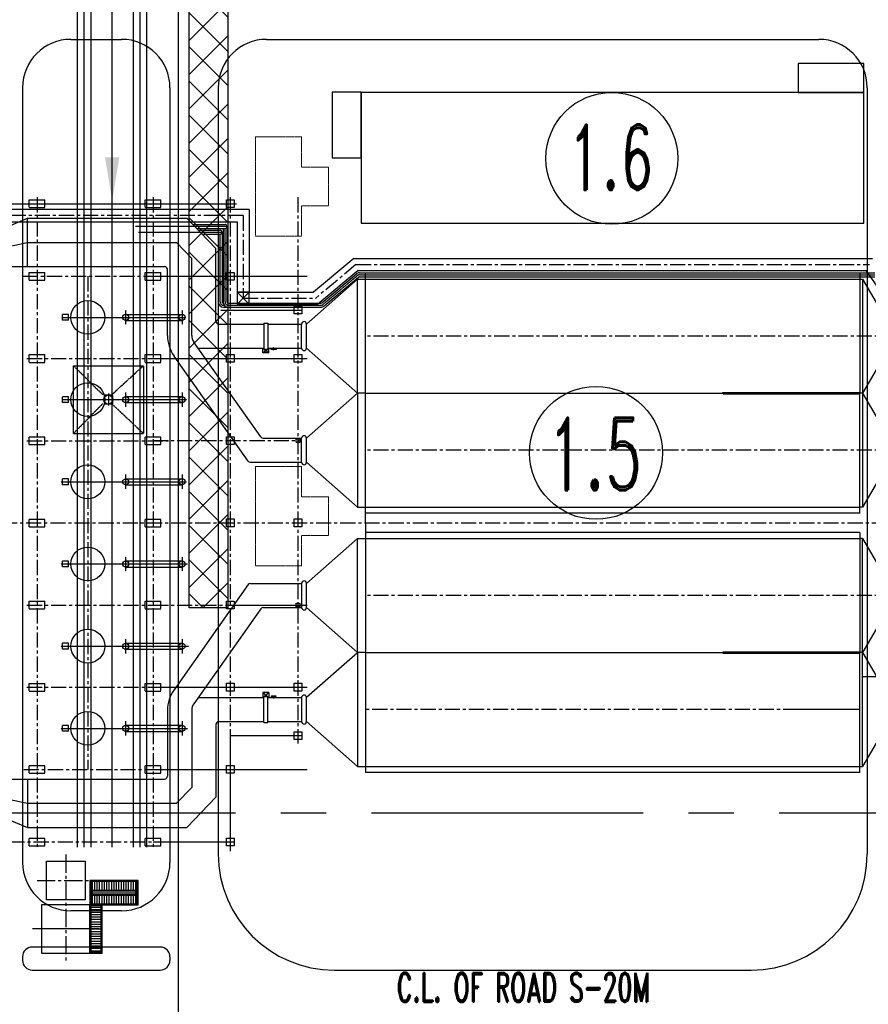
# Model space of a CAD drawing. Header units: inches. Extents: x -8998005 to 170525121, y -30058259 to 1575573.
# Tile 72 of 107: x 83554 to 171366, y -19795 to 82033. Entities that reach past the tile are written whole.
import ezdxf
from ezdxf.enums import TextEntityAlignment as Align
from ezdxf.lldxf.tags import DXFTag

# ---------------------------------------------------------------- set-up
doc = ezdxf.new("R2010")
doc.units = ezdxf.units.IN
doc.header["$LTSCALE"] = 5
doc.header["$MEASUREMENT"] = 0
doc.header["$PDMODE"] = 2
doc.header["$PDSIZE"] = 1
for name, pattern in [('CENTER', [2, 1.25, -0.25, 0.25, -0.25]), ('CENTER2', [1.125, 0.75, -0.125, 0.125, -0.125]), ('HIDDEN', [0.375, 0.25, -0.125]), ('PHANTOM2', [1.25, 0.625, -0.125, 0.125, -0.125, 0.125, -0.125])]:
    doc.linetypes.add(name, pattern=pattern)
for name, color, linetype in [('1_MANUGURU_GR_DUCT_TRIAL_1_5M', 7, 'Continuous'), ('CANAL', 4, 'Continuous'), ('CEN', 9, 'CENTER'), ('CENTER', 8, 'Continuous'), ('DCEN', 237, 'CENTER'), ('DDMM', 4, 'Continuous'), ('DIM', 7, 'Continuous'), ('DMM', 200, 'Continuous'), ('mh', 7, 'Continuous'), ('OBH', 6, 'HIDDEN'), ('obk', 1, 'Continuous'), ('OBN', 1, 'Continuous'), ('ROAD-ISG', 7, 'Continuous'), ('STAIR', 1, 'Continuous'), ('TCE-ME-ROAD', 244, 'Continuous'), ('Text', 6, 'Continuous'), ('TXT', 7, 'Continuous')]:
    doc.layers.add(name, color=color, linetype=linetype)
doc.layers.add('platform', color=2, linetype='PHANTOM2', lineweight=15)
doc.styles.add('M1', font='ROMAND.shx', dxfattribs={"height": 6250})
doc.styles.add('S1', font='SIMPLEX.SHX', dxfattribs={"height": 200})
tags = doc.linetypes.add('CENTRE', pattern=[1.5, 0.75, -0.25, 0.25, -0.25]).pattern_tags.tags
tags[10:11] = [DXFTag(74, 4), DXFTag(75, 0), DXFTag(340, '0'), DXFTag(46, 1.0), DXFTag(50, 0.0), DXFTag(44, 0.0), DXFTag(45, 0.0)]
tags[8:9] = [DXFTag(74, 4), DXFTag(75, 0), DXFTag(340, '0'), DXFTag(46, 1.0), DXFTag(50, 0.0), DXFTag(44, 0.0), DXFTag(45, 0.0)]
tags[6:7] = [DXFTag(74, 4), DXFTag(75, 0), DXFTag(340, '0'), DXFTag(46, 1.0), DXFTag(50, 0.0), DXFTag(44, 0.0), DXFTag(45, 0.0)]
tags[4:5] = [DXFTag(74, 4), DXFTag(75, 0), DXFTag(340, '0'), DXFTag(46, 1.0), DXFTag(50, 0.0), DXFTag(44, 0.0), DXFTag(45, 0.0)]
doc.dimstyles.new('STANDARD$0', dxfattribs={"dimtxt": 250, "dimasz": 200, "dimexe": 0, "dimexo": 0, "dimgap": 100, "dimtad": 1, "dimdec": 0, "dimzin": 0, "dimdsep": 46, "dimtxsty": 'S1', "dimcen": 0, "dimadec": 0, "dimazin": 0, "dimtfac": 1, "dimtdec": 0, "dimtmove": 2, "dimatfit": 3, "dimfxl": 1, "dimtolj": 1, "dimtzin": 0, "dimarcsym": 0})

# ---------------------------------------------------------------- blocks, each defined once
blk = doc.blocks.new('AD')
at = {"layer": 'CEN'}
blk.add_line((0, 207), (0, -115), dxfattribs=at)
at = {"layer": 'obk'}
for p, q in [((-250, 146), (250, 146)), ((-250, 96), (-250, 146)), ((-250, 96), (250, 96)), ((-200, 0), (-200, 96)), ((200, 96), (200, 0)), ((250, 146), (250, 96))]:
    blk.add_line(p, q, dxfattribs=at)
blk = doc.blocks.new('A$C17865E07')
at = {"layer": 'obk'}
blk.add_lwpolyline([(-400, -400), (-400, 400), (400, 400), (400, -400)], close=True, dxfattribs=at)
blk = doc.blocks.new('t_BRK')
for p, q in [((0.18, 0.55), (-0.24, 0.38)), ((-0.24, 0.38), (0, 0.38)), ((0, 1.02), (0, 0.55)), ((0, 0.55), (0.18, 0.55)), ((0, 0.38), (0, -0.06))]:
    blk.add_line(p, q)
blk = doc.blocks.new('Boiler to Chimney#1&2')
at = {"color": 7}
for p, q in [((472107066, -1994028578), (472112356, -1994023931)), ((472164340, -1994023333), (472113186, -1994023334)), ((472113186, -1994049141), (472113186, -1994023334)), ((472164340, -1994023332), (472164340, -1994035729)), ((472164340, -1994023929), (472164590, -1994023929)), ((472164590, -1994023929), (472164590, -1994035729)), ((472102666, -1994028473), (472102666, -1994031184)), ((472102666, -1994028473), (472103066, -1994028473)), ((472103066, -1994028473), (472103066, -1994031184)), ((472106566, -1994031079), (472106566, -1994028578)), ((472107066, -1994031081), (472107066, -1994028577)), ((472107066, -1994031081), (472107066, -1994028578)), ((472102666, -1994031184), (472103066, -1994031184)), ((472112356, -1994035731), (472107066, -1994031081)), ((472107066, -1994040378), (472112356, -1994035731)), ((472150140, -1994035653), (472164340, -1994035653)), ((472150166, -1994035803), (472164340, -1994035803)), ((472164340, -1994048124), (472164340, -1994035727)), ((472164590, -1994035729), (472164590, -1994047529)), ((472106566, -1994042879), (472106566, -1994040378)), ((472107066, -1994042880), (472107066, -1994040377)), ((472107066, -1994042881), (472107066, -1994040378)), ((472112356, -1994047531), (472107066, -1994042881)), ((472164340, -1994048125), (472113186, -1994048126)), ((472113186, -1994049135), (472113186, -1994074943)), ((472164340, -1994050151), (472113186, -1994050150)), ((472164340, -1994050150), (472164340, -1994062547)), ((472107066, -1994055400), (472112356, -1994050746)), ((472164590, -1994050748), (472164340, -1994050748)), ((472164590, -1994062546), (472164590, -1994050746)), ((472106566, -1994055396), (472106566, -1994057897)), ((472107066, -1994057898), (472107066, -1994055399)), ((472107066, -1994057899), (472107066, -1994055400)), ((472112356, -1994062546), (472107066, -1994057899)), ((472107066, -1994067182), (472112356, -1994062546)), ((472150140, -1994062622), (472164340, -1994062622)), ((472150166, -1994062472), (472164340, -1994062472)), ((472164340, -1994074943), (472164340, -1994062546)), ((472164590, -1994074346), (472164590, -1994062546)), ((472102666, -1994069802), (472102666, -1994067090)), ((472102666, -1994067090), (472103066, -1994067090)), ((472103066, -1994069802), (472103066, -1994067090)), ((472103066, -1994069802), (472103066, -1994067090)), ((472106566, -1994067196), (472106566, -1994069697)), ((472107066, -1994069698), (472107066, -1994067181)), ((472107066, -1994069699), (472107066, -1994067182)), ((472102666, -1994069802), (472103066, -1994069802)), ((472112356, -1994074346), (472107066, -1994069699)), ((472164340, -1994074944), (472113186, -1994074943)), ((472164340, -1994074346), (472164590, -1994074346))]:
    blk.add_line(p, q, dxfattribs=at)
for p, q in [((472088352, -1994027578), (472094186, -1994027578)), ((472088352, -1994028208), (472094186, -1994028208)), ((472088352, -1994036078), (472094186, -1994036078)), ((472152939, -1994035730), (472152690, -1994035730)), ((472152939, -1994035730), (472152690, -1994035730)), ((472158189, -1994035729), (472157940, -1994035729)), ((472164589, -1994035729), (472164340, -1994035729)), ((472088352, -1994036708), (472094186, -1994036708)), ((472088352, -1994044578), (472094186, -1994044578)), ((472088352, -1994045208), (472094186, -1994045208)), ((472164589, -1994047526), (472164340, -1994047526)), ((472088352, -1994053078), (472094186, -1994053078)), ((472088352, -1994053708), (472094186, -1994053708)), ((472088352, -1994061578), (472094186, -1994061578)), ((472088352, -1994062208), (472094186, -1994062208)), ((472152939, -1994062547), (472152690, -1994062547)), ((472152939, -1994062547), (472152690, -1994062547)), ((472164589, -1994062546), (472164340, -1994062546)), ((472164589, -1994062546), (472164340, -1994062546)), ((472088352, -1994070078), (472094186, -1994070078)), ((472088352, -1994070708), (472094186, -1994070708))]:
    blk.add_line(p, q)
for points in [[(472113186, -1994035731), (472112356, -1994035731), (472112356, -1994023931), (472113186, -1994023931)], [(472164590, -1994023929), (472167340, -1994028579), (472167340, -1994031079), (472164590, -1994035729)], [(472113186, -1994035731), (472112356, -1994035731), (472112356, -1994047531), (472113186, -1994047531)], [(472164590, -1994035729), (472167340, -1994040379), (472167340, -1994042879), (472164590, -1994047529)], [(472113186, -1994062546), (472112356, -1994062546), (472112356, -1994050746), (472113186, -1994050746)], [(472164590, -1994050748), (472167340, -1994055398), (472167340, -1994057898), (472164590, -1994062548)], [(472113186, -1994062546), (472112356, -1994062546), (472112356, -1994074346), (472113186, -1994074346)], [(472164590, -1994062548), (472167340, -1994067198), (472167340, -1994069698), (472164590, -1994074348)]]:
    blk.add_lwpolyline(points, dxfattribs=at)
for centre, radius in [((472088352, -1994027899), 315), ((472094186, -1994027893), 315), ((472086570, -1994036393), 467), ((472088352, -1994036399), 315), ((472094186, -1994036393), 315), ((472088352, -1994044899), 315), ((472094186, -1994044893), 315), ((472088352, -1994053399), 315), ((472094186, -1994053393), 315), ((472088352, -1994061899), 315), ((472094186, -1994061893), 315), ((472088352, -1994070399), 315), ((472094186, -1994070393), 315)]:
    blk.add_circle(centre, radius)
for centre, start, end in [((472106816, -1994028578), 0, 180), ((472106816, -1994031079), 180, 0), ((472106816, -1994040378), 0, 180), ((472106816, -1994042879), 180, 0), ((472106816, -1994055396), 0, 180), ((472106816, -1994057897), 180, 0), ((472106816, -1994067196), 0, 180), ((472106816, -1994069697), 180, 0)]:
    blk.add_arc(centre, 250, start, end, dxfattribs=at)
for centre, start, end in [((472152690, -1994035722), 90, 180), ((472152690, -1994035739), 180, 270), ((472152939, -1994035730), 270, 0), ((472152939, -1994035731), 0, 90), ((472157940, -1994035720), 90, 180), ((472157940, -1994035737), 180, 270), ((472164589, -1994035728), 270, 0), ((472164589, -1994035729), 0, 90), ((472164589, -1994047525), 270, 0), ((472152690, -1994062538), 90, 180), ((472152690, -1994062555), 180, 270), ((472152939, -1994062546), 270, 0), ((472152939, -1994062547), 0, 90), ((472157940, -1994062537), 90, 180), ((472157940, -1994062554), 180, 270), ((472164589, -1994062545), 270, 0), ((472164589, -1994062546), 0, 90)]:
    blk.add_arc(centre, 0.5, start, end)
at = {"layer": '1_MANUGURU_GR_DUCT_TRIAL_1_5M', "color": 6}
for p, q in [((472101136, -1994016743), (472051836, -1994016743)), ((472101136, -1994016743), (472101136, -1994025287)), ((472051836, -1994017993), (472099886, -1994017993)), ((472099886, -1994017993), (472099886, -1994025287)), ((472111958, -1994021794), (472107795, -1994025287)), ((472111958, -1994021794), (472165640, -1994021794)), ((472112413, -1994023044), (472108250, -1994026537)), ((472112413, -1994023044), (472164989, -1994023044)), ((472099886, -1994025287), (472101136, -1994026537)), ((472101136, -1994025287), (472099886, -1994026537)), ((472099886, -1994025287), (472107795, -1994025287)), ((472099886, -1994026537), (472108250, -1994026537))]:
    blk.add_line(p, q, dxfattribs=at)
at = {"layer": 'CEN', "linetype": 'CENTER'}
for p, q in [((472108774, -1994026554), (472112326, -1994023573)), ((472112553, -1994023491), (472165880, -1994023491)), ((472098489, -1994026637), (472098559, -1994026637)), ((472098989, -1994026637), (472108547, -1994026637)), ((472150136, -1994035728), (472162124, -1994035728)), ((472150136, -1994062547), (472164340, -1994062547))]:
    blk.add_line(p, q, dxfattribs=at)
at = {"layer": 'CEN'}
for p, q in [((472088352, -1994027143), (472088352, -1994028643)), ((472094186, -1994027143), (472094186, -1994028643)), ((472081772, -1994027893), (472094462, -1994027893)), ((472081772, -1994036393), (472094702, -1994036393)), ((472088352, -1994035643), (472088352, -1994037143)), ((472094186, -1994035643), (472094186, -1994037143)), ((472088352, -1994044143), (472088352, -1994045643)), ((472094186, -1994044143), (472094186, -1994045643)), ((472094186, -1994052643), (472094186, -1994054143)), ((472088352, -1994061143), (472088352, -1994062643)), ((472094186, -1994061143), (472094186, -1994062643)), ((472088352, -1994069643), (472088352, -1994071143)), ((472094186, -1994069643), (472094186, -1994071143))]:
    blk.add_line(p, q, dxfattribs=at)
at = {"layer": 'CEN', "color": 3, "linetype": 'CENTER', "ltscale": 250}
for p, q in [((472175565, -1994029828), (472113186, -1994029829)), ((472175565, -1994041628), (472113186, -1994041629)), ((472175565, -1994056647), (472113186, -1994056646)), ((472157940, -1994068447), (472113217, -1994068446))]:
    blk.add_line(p, q, dxfattribs=at)
at = {"layer": 'CEN', "color": 3, "linetype": 'CENTER'}
blk.add_line((472164340, -1994068447), (472157940, -1994068447), dxfattribs=at)
at = {"layer": 'CEN', "linetype": 'CENTER'}
for centre, start, end in [((472112553, -1994023844), 90, 130), ((472098489, -1994026284), 180, 270), ((472098989, -1994026284), 180, 270), ((472108547, -1994026284), 270, 310)]:
    blk.add_arc(centre, 353, start, end, dxfattribs=at)
at = {"layer": 'DCEN', "ltscale": 250}
for p, q in [((472079186, -1994015474), (472079186, -1994082800)), ((472091186, -1994015474), (472091186, -1994082800)), ((472099186, -1994015474), (472099186, -1994071952)), ((472106186, -1994015474), (472106186, -1994071952)), ((472048836, -1994016143), (472078566, -1994016143)), ((472077707, -1994023643), (472092802, -1994023643)), ((472084436, -1994023643), (472084436, -1994074643)), ((472078139, -1994032143), (472092802, -1994032143)), ((472078139, -1994040643), (472092802, -1994040643)), ((472091186, -1994040637), (472106441, -1994040637)), ((472030562, -1994049137), (472198481, -1994049137)), ((472078139, -1994057643), (472092802, -1994057643)), ((472091186, -1994057637), (472106492, -1994057637)), ((472078139, -1994066143), (472092802, -1994066143)), ((472077814, -1994074643), (472092802, -1994074643)), ((472048836, -1994082143), (472092802, -1994082143))]:
    blk.add_line(p, q, dxfattribs=at)
at = {"layer": 'DCEN'}
for p, q in [((472077783, -1994016143), (472092418, -1994016143)), ((472091186, -1994016137), (472099812, -1994016137)), ((472098922, -1994018487), (472089380, -1994018487)), ((472089689, -1994019087), (472098378, -1994019087)), ((472098636, -1994026293), (472098636, -1994018690)), ((472098136, -1994026284), (472098136, -1994019290)), ((472091186, -1994023637), (472099864, -1994023637)), ((472098685, -1994023637), (472107144, -1994023637)), ((472098197, -1994027137), (472106578, -1994027137)), ((472091186, -1994032137), (472106617, -1994032137)), ((472098685, -1994032137), (472107144, -1994032137)), ((472086570, -1994035766), (472086570, -1994036995)), ((472081636, -1994044893), (472094649, -1994044893)), ((472088352, -1994052643), (472088352, -1994054143)), ((472081636, -1994053393), (472094765, -1994053393)), ((472098685, -1994057637), (472107144, -1994057637)), ((472081636, -1994061893), (472094902, -1994061893)), ((472091186, -1994066137), (472106519, -1994066137)), ((472098685, -1994066137), (472107144, -1994066137)), ((472081636, -1994070393), (472094748, -1994070393)), ((472099186, -1994071137), (472106532, -1994071137)), ((472099186, -1994071952), (472099186, -1994083109)), ((472091186, -1994074637), (472099584, -1994074637)), ((472098685, -1994074637), (472107144, -1994074637)), ((472091186, -1994082137), (472099622, -1994082137))]:
    blk.add_line(p, q, dxfattribs=at)
at = {"layer": 'DCEN', "color": 5, "ltscale": 250}
for p, q in [((472100511, -1994017368), (472050911, -1994017368)), ((472100511, -1994017368), (472100511, -1994025912)), ((472112186, -1994022419), (472108023, -1994025912)), ((472112186, -1994022419), (472165314, -1994022419)), ((472100511, -1994025912), (472108023, -1994025912))]:
    blk.add_line(p, q, dxfattribs=at)
at = {"layer": 'Defpoints', "color": 0, "linetype": 'ByBlock'}
blk.add_point((472091186, -1994049137), dxfattribs=at)
blk.add_point((472091186, -1994049137), dxfattribs=at)
blk.add_point((472091186, -1994049137), dxfattribs=at)
blk.add_point((472091186, -1994049137), dxfattribs=at)
at = {"layer": 'DMM', "color": 6}
blk.add_line((472169389, -1994029328), (472164989, -1994023044), dxfattribs=at)
at = {"layer": 'DMM', "color": 2}
blk.add_line((472106186, -1994065396), (472106186, -1994066896), dxfattribs=at)
at = {"layer": 'DMM', "color": 6}
blk.add_lwpolyline([(472099886, -1994026537), (472101136, -1994026537), (472101136, -1994025287), (472099886, -1994025287)], close=True, dxfattribs=at)
at = {"layer": 'OBH'}
for p, q in [((472078386, -1994015743), (472079986, -1994015743)), ((472078386, -1994016543), (472078386, -1994015743)), ((472079986, -1994016543), (472079986, -1994015743)), ((472090386, -1994015743), (472091986, -1994015743)), ((472090386, -1994016543), (472090386, -1994015743)), ((472091986, -1994016543), (472091986, -1994015743)), ((472078386, -1994016543), (472079986, -1994016543)), ((472090386, -1994016543), (472091986, -1994016543)), ((472078386, -1994023243), (472079986, -1994023243)), ((472078386, -1994024043), (472078386, -1994023243)), ((472078386, -1994024043), (472079986, -1994024043)), ((472079986, -1994024043), (472079986, -1994023243)), ((472090386, -1994023243), (472091986, -1994023243)), ((472090386, -1994024043), (472090386, -1994023243)), ((472090386, -1994024043), (472091986, -1994024043)), ((472091986, -1994024043), (472091986, -1994023243)), ((472113186, -1994023931), (472164340, -1994023930)), ((472078386, -1994031743), (472079986, -1994031743)), ((472078386, -1994032543), (472078386, -1994031743)), ((472079986, -1994032543), (472079986, -1994031743)), ((472090386, -1994031743), (472091986, -1994031743)), ((472090386, -1994032543), (472090386, -1994031743)), ((472091986, -1994032543), (472091986, -1994031743)), ((472078386, -1994032543), (472079986, -1994032543)), ((472086003, -1994035905), (472082953, -1994032893)), ((472082953, -1994032893), (472090186, -1994032893)), ((472082953, -1994039893), (472082953, -1994032893)), ((472086903, -1994035905), (472090186, -1994032893)), ((472090186, -1994032893), (472090186, -1994039893)), ((472090386, -1994032543), (472091986, -1994032543)), ((472113186, -1994035730), (472164340, -1994035729)), ((472086003, -1994036805), (472082953, -1994039893)), ((472086903, -1994036805), (472090186, -1994039893)), ((472078386, -1994041043), (472078386, -1994040243)), ((472078386, -1994040243), (472079986, -1994040243)), ((472079986, -1994041043), (472079986, -1994040243)), ((472082953, -1994039893), (472090186, -1994039893)), ((472090386, -1994040243), (472091986, -1994040243)), ((472090386, -1994041043), (472090386, -1994040243)), ((472091986, -1994041043), (472091986, -1994040243)), ((472078386, -1994041043), (472079986, -1994041043)), ((472090386, -1994041043), (472091986, -1994041043)), ((472113186, -1994047531), (472164340, -1994047530)), ((472078386, -1994048743), (472079986, -1994048743)), ((472078386, -1994049543), (472078386, -1994048743)), ((472078386, -1994049543), (472079986, -1994049543)), ((472079986, -1994049543), (472079986, -1994048743)), ((472090386, -1994048743), (472091986, -1994048743)), ((472090386, -1994049543), (472090386, -1994048743)), ((472090386, -1994049543), (472091986, -1994049543)), ((472091986, -1994049543), (472091986, -1994048743)), ((472113186, -1994050746), (472164340, -1994050747)), ((472078386, -1994057243), (472079986, -1994057243)), ((472078386, -1994058043), (472078386, -1994057243)), ((472079986, -1994058043), (472079986, -1994057243)), ((472090386, -1994057243), (472091986, -1994057243)), ((472090386, -1994058043), (472090386, -1994057243)), ((472091986, -1994058043), (472091986, -1994057243)), ((472078386, -1994058043), (472079986, -1994058043)), ((472090386, -1994058043), (472091986, -1994058043)), ((472113186, -1994062547), (472157940, -1994062548)), ((472078386, -1994065743), (472079986, -1994065743)), ((472078386, -1994066543), (472078386, -1994065743)), ((472079986, -1994066543), (472079986, -1994065743)), ((472090386, -1994065743), (472091986, -1994065743)), ((472090386, -1994066543), (472090386, -1994065743)), ((472091986, -1994066543), (472091986, -1994065743)), ((472078386, -1994066543), (472079986, -1994066543)), ((472090386, -1994066543), (472091986, -1994066543)), ((472078386, -1994075043), (472078386, -1994074243)), ((472078386, -1994074243), (472079986, -1994074243)), ((472078386, -1994075043), (472079986, -1994075043)), ((472079986, -1994075043), (472079986, -1994074243)), ((472090386, -1994074243), (472091986, -1994074243)), ((472090386, -1994075043), (472090386, -1994074243)), ((472090386, -1994075043), (472091986, -1994075043)), ((472091986, -1994075043), (472091986, -1994074243)), ((472113186, -1994074346), (472164340, -1994074347)), ((472078386, -1994082543), (472078386, -1994081743)), ((472078386, -1994081743), (472079986, -1994081743)), ((472079986, -1994082543), (472079986, -1994081743)), ((472090386, -1994081743), (472091986, -1994081743)), ((472090386, -1994082543), (472090386, -1994081743)), ((472091986, -1994082543), (472091986, -1994081743)), ((472078386, -1994082543), (472079986, -1994082543)), ((472090386, -1994082543), (472091986, -1994082543))]:
    blk.add_line(p, q, dxfattribs=at)
for points in [[(472086120, -1994035943), (472086120, -1994036843), (472087020, -1994036843), (472087020, -1994035943)], [(472105986, -1994040839), (472105986, -1994040439), (472106386, -1994040439), (472106386, -1994040839)], [(472105985, -1994057837), (472105985, -1994057437), (472106385, -1994057437), (472106385, -1994057837)]]:
    blk.add_lwpolyline(points, close=True, dxfattribs=at)
blk.add_circle((472086570, -1994036393), 467, dxfattribs=at)
at = {"layer": 'obk', "color": 1}
for p, q in [((472082436, -1994027593), (472081836, -1994027593)), ((472081836, -1994028193), (472081836, -1994027593)), ((472082436, -1994028193), (472081836, -1994028193)), ((472082436, -1994028193), (472082436, -1994027593)), ((472082436, -1994036093), (472081836, -1994036093)), ((472081836, -1994036693), (472081836, -1994036093)), ((472082436, -1994036693), (472082436, -1994036093)), ((472082436, -1994036693), (472081836, -1994036693)), ((472082436, -1994044593), (472081836, -1994044593)), ((472081836, -1994045193), (472081836, -1994044593)), ((472082436, -1994045193), (472081836, -1994045193)), ((472082436, -1994045193), (472082436, -1994044593)), ((472082436, -1994053093), (472081836, -1994053093)), ((472081836, -1994053693), (472081836, -1994053093)), ((472082436, -1994053693), (472081836, -1994053693)), ((472082436, -1994053693), (472082436, -1994053093)), ((472082436, -1994061593), (472081836, -1994061593)), ((472081836, -1994062193), (472081836, -1994061593)), ((472082436, -1994062193), (472082436, -1994061593)), ((472082436, -1994062193), (472081836, -1994062193)), ((472082436, -1994070093), (472081836, -1994070093)), ((472081836, -1994070693), (472081836, -1994070093)), ((472082436, -1994070693), (472081836, -1994070693)), ((472082436, -1994070693), (472082436, -1994070093))]:
    blk.add_line(p, q, dxfattribs=at)
for centre in [(472084436, -1994027893), (472084436, -1994036393), (472084436, -1994044893), (472084436, -1994053393), (472084436, -1994061893), (472084436, -1994070393)]:
    blk.add_circle(centre, 1750, dxfattribs=at)
at = {"layer": 'OBN'}
for p, q in [((472095292, -1994018284), (472098636, -1994018284)), ((472095682, -1994018690), (472098636, -1994018690)), ((472095869, -1994018884), (472098136, -1994018884)), ((472098339, -1994019080), (472098339, -1994026284)), ((472098433, -1994018690), (472098433, -1994026284)), ((472098839, -1994018487), (472098839, -1994026284)), ((472096259, -1994019290), (472098136, -1994019290)), ((472097933, -1994019283), (472097933, -1994026284)), ((472108644, -1994026399), (472112196, -1994023418)), ((472108905, -1994026710), (472112457, -1994023729)), ((472112553, -1994023288), (472165880, -1994023288)), ((472112553, -1994023694), (472165880, -1994023694)), ((472098489, -1994026840), (472108547, -1994026840)), ((472098989, -1994026434), (472108547, -1994026434)), ((472102566, -1994031573), (472102566, -1994031079)), ((472102566, -1994031079), (472103166, -1994031573)), ((472102566, -1994031573), (472103166, -1994031079)), ((472103166, -1994031573), (472103166, -1994031079)), ((472103166, -1994031573), (472102566, -1994031573)), ((472102566, -1994066700), (472102566, -1994067195)), ((472103166, -1994066700), (472102566, -1994066700)), ((472102566, -1994067195), (472103166, -1994066700)), ((472102566, -1994066700), (472103166, -1994067195)), ((472103166, -1994066700), (472103166, -1994067195))]:
    blk.add_line(p, q, dxfattribs=at)
for centre, radius, start, end in [((472098136, -1994019087), 203, 270, 90), ((472098636, -1994018487), 203, 270, 90), ((472112553, -1994023844), 556, 90, 130), ((472112553, -1994023844), 150, 90, 130), ((472098489, -1994026284), 556, 180, 270), ((472098489, -1994026284), 150, 180, 255.8111), ((472098989, -1994026284), 556, 180, 270), ((472098989, -1994026284), 150, 180, 270), ((472108547, -1994026284), 150, 270, 310), ((472108547, -1994026284), 556, 270, 310)]:
    blk.add_arc(centre, radius, start, end, dxfattribs=at)
at = {"layer": 'STAIR'}
for p, q in [((472075186, -1994018893), (472078186, -1994017643)), ((472078186, -1994022643), (472078186, -1994017643)), ((472078186, -1994017643), (472094670, -1994017643)), ((472094670, -1994017643), (472097686, -1994020781)), ((472075186, -1994020768), (472078186, -1994020143)), ((472078186, -1994020143), (472093606, -1994020143)), ((472093606, -1994020143), (472095186, -1994021787)), ((472097686, -1994027642), (472097686, -1994020781)), ((472095186, -1994029759), (472095186, -1994021787)), ((472070496, -1994022643), (472092386, -1994022643)), ((472092686, -1994029753), (472092686, -1994022943)), ((472097686, -1994028278), (472097686, -1994027643)), ((472097986, -1994028578), (472102666, -1994028578)), ((472103066, -1994028578), (472106566, -1994028578)), ((472102332, -1994040251), (472095405, -1994030443)), ((472095854, -1994031078), (472102666, -1994031078)), ((472103066, -1994031078), (472106566, -1994031078)), ((472101037, -1994042751), (472093363, -1994031886)), ((472102577, -1994040378), (472106566, -1994040378)), ((472101282, -1994042878), (472106566, -1994042878)), ((472101045, -1994055524), (472093363, -1994066400)), ((472101290, -1994055397), (472106566, -1994055397)), ((472102340, -1994058024), (472095405, -1994067843)), ((472102585, -1994057897), (472106566, -1994057897)), ((472095861, -1994067197), (472102666, -1994067197)), ((472103066, -1994067197), (472106566, -1994067197)), ((472092686, -1994068526), (472092686, -1994075343)), ((472095186, -1994068526), (472095186, -1994076499)), ((472097686, -1994069997), (472097686, -1994077505)), ((472097686, -1994070002), (472097686, -1994070644)), ((472097986, -1994069697), (472102666, -1994069697)), ((472103066, -1994069697), (472106566, -1994069697)), ((472070496, -1994075643), (472092386, -1994075643)), ((472078186, -1994075643), (472078186, -1994080643)), ((472093606, -1994078143), (472095186, -1994076499)), ((472075186, -1994077518), (472078186, -1994078143)), ((472078186, -1994078143), (472093606, -1994078143)), ((472094670, -1994080643), (472097686, -1994077505)), ((472075186, -1994079392), (472078186, -1994080643)), ((472078186, -1994080643), (472094670, -1994080643))]:
    blk.add_line(p, q, dxfattribs=at)
for centre, radius, start, end in [((472092386, -1994022943), 300, 0, 90), ((472097986, -1994028278), 300, 180, 270), ((472096386, -1994029751), 3700, 180, 215.23191), ((472096386, -1994029751), 1200, 180, 215.23191), ((472102577, -1994040078), 300, 215.23191, 270), ((472101282, -1994042578), 300, 215.23191, 270), ((472101290, -1994055697), 300, 90, 144.76809), ((472102585, -1994058197), 300, 90, 144.76809), ((472096386, -1994068535), 3700, 144.76809, 180), ((472096386, -1994068535), 1200, 144.76809, 180), ((472097986, -1994069997), 300, 90, 180), ((472092386, -1994075343), 300, 270, 0)]:
    blk.add_arc(centre, radius, start, end, dxfattribs=at)
at = {"layer": 'DDMM', "color": 2}
for p in [(472099186, -1994016137), (472099186, -1994023637), (472106186, -1994027137), (472099186, -1994032137), (472106186, -1994032137), (472099186, -1994040637), (472099186, -1994049137), (472106186, -1994049137), (472099186, -1994057637), (472099186, -1994066137), (472106186, -1994066137), (472106186, -1994071137), (472099186, -1994074637), (472099186, -1994082137)]:
    blk.add_blockref('A$C17865E07', p, dxfattribs=at)
for p, xscale, yscale, zscale, rotation in [((472150140, -1994035654), 15.22760322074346, 152.2760322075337, 15.22760322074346, 189.9186710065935), ((472150140, -1994062621), -15.22760322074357, 152.2760322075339, 15.22760322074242, 350.0813289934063)]:
    blk.add_blockref('t_BRK', p, dxfattribs=dict(at, xscale=xscale, yscale=yscale, zscale=zscale, rotation=rotation))
at = {"layer": 'TXT', "rotation": 180}
blk.add_blockref('AD', (472103666, -1994031078), dxfattribs=at)
at = {"layer": 'TXT', "xscale": -1}
blk.add_blockref('AD', (472103666, -1994067197), dxfattribs=at)
blk = doc.blocks.new('A$C16617602')
at = {"layer": 'platform'}
for p, q in [((-9081, 4071), (-9081, -719)), ((-9081, 4071), (1199, 4071)), ((1199, 4071), (1199, -719)), ((-9081, -719), (-5941, -719)), ((-5941, -719), (-5941, -3495)), ((-1941, -719), (-1941, -3495)), ((-1941, -719), (1199, -719)), ((-1941, -3495), (-5941, -3495))]:
    blk.add_line(p, q, dxfattribs=at)
blk = doc.blocks.new('A$C08E86F63')
at = {"layer": 'TCE-ME-ROAD'}
h = blk.add_hatch(dxfattribs=at)
h.set_pattern_fill('ANSI37', color=3, scale=20000, style=0)
h.paths.add_polyline_path([(-164709, -59351), (-168709, -59351), (-168709, -370059), (-164709, -370059), (-164709, -113312), (-75447, -113312), (-61047, -98912), (0, -98912), (0, -285285), (-62704, -285285), (-77233, -299813), (-164709, -299812), (-164709, -303812), (-75576, -303813), (-61047, -289285), (0, -289285), (0, -515312), (85191, -515312), (85191, -510312), (5000, -510312), (5000, -217302), (15000, -217302), (15000, -212302), (5000, -212302), (5000, -94912), (-62704, -94912), (-77104, -109312), (-164709, -109312)])
at = {"color": 6}
for points in [[(-105702, -313760), (-105702, -316760), (-98907, -316760), (-98907, -313760)], [(-153907, -323510), (-150907, -323510), (-150907, -316715), (-153907, -316715)], [(-150907, -330260), (-98907, -330260), (-98907, -316760), (-150907, -316760)]]:
    blk.add_lwpolyline(points, close=True, dxfattribs=at)
at = {"layer": 'DIM', "linetype": 'Continuous'}
blk.add_circle((-124983, -323558, 96251), 6822, dxfattribs=at)
blk.add_circle((-124983, -323558, 96251), 6822, dxfattribs=at)
at = {"layer": 'TCE-ME-ROAD', "color": 3}
blk.add_lwpolyline([(85191, -515312), (0, -515312), (0, -289285), (-61047, -289285), (-75576, -303813), (-164709, -303812), (-164709, -370059), (-168709, -370059), (-168709, -59351), (-164709, -59351), (-164709, -109312), (-77104, -109312), (-62704, -94912), (5000, -94912), (5000, -212302), (15000, -212302), (15000, -217302), (5000, -217302), (5000, -510312), (85191, -510312), (85191, -514062)], dxfattribs=at)
at = {"linetype": 'Continuous', "ltscale": 100, "rotation": 90}
for p in [(-157799, -322522), (-157799, -356622)]:
    blk.add_blockref('A$C16617602', p, dxfattribs=at)
at = {"layer": 'Text', "style": 'M1', "width": 0.6}
blk.add_text('1.6', height=6750, dxfattribs=at).set_placement((-125096, -323447, 96251), align=Align.MIDDLE)
blk = doc.blocks.new('Silo stair')
at = {"color": 2, "linetype": 'Continuous', "ltscale": 100}
for p, q in [((1419784619.835083, 2000440762.186485, -96251.31332), (1419784619.835083, 2000438462.186485, -96251.31332)), ((1419784869.835083, 2000440762.186485, -96251.31332), (1419784869.835083, 2000439862.186485, -96251.31332)), ((1419785119.835083, 2000440762.186485, -96251.31332), (1419785119.835083, 2000439862.186485, -96251.31332)), ((1419785369.835083, 2000440762.186485, -96251.31332), (1419785369.835083, 2000439862.186485, -96251.31332)), ((1419785619.835083, 2000440762.186485, -96251.31332), (1419785619.835083, 2000439862.186485, -96251.31332)), ((1419785869.835083, 2000440762.186485, -96251.31332), (1419785869.835083, 2000439862.186485, -96251.31332)), ((1419786119.835083, 2000440762.186485, -96251.31332), (1419786119.835083, 2000439862.186485, -96251.31332)), ((1419786369.835083, 2000440762.186485, -96251.31332), (1419786369.835083, 2000439862.186485, -96251.31332)), ((1419786619.835083, 2000440762.186485, -96251.31332), (1419786619.835083, 2000439862.186485, -96251.31332)), ((1419786869.835083, 2000440762.186485, -96251.31332), (1419786869.835083, 2000439862.186485, -96251.31332)), ((1419787119.835083, 2000440762.186485, -96251.31332), (1419787119.835083, 2000439862.186485, -96251.31332)), ((1419787369.835083, 2000440762.186485, -96251.31332), (1419787369.835083, 2000439862.186485, -96251.31332)), ((1419787619.835083, 2000440762.186485, -96251.31332), (1419787619.835083, 2000439862.186485, -96251.31332)), ((1419787869.835083, 2000440762.186485, -96251.31332), (1419787869.835083, 2000439862.186485, -96251.31332)), ((1419788119.835083, 2000440762.186485, -96251.31332), (1419788119.835083, 2000439862.186485, -96251.31332)), ((1419788369.835083, 2000440762.186485, -96251.31332), (1419788369.835083, 2000439862.186485, -96251.31332)), ((1419788619.835083, 2000440762.186485, -96251.31332), (1419788619.835083, 2000439862.186485, -96251.31332)), ((1419788869.835083, 2000440762.186485, -96251.31332), (1419788869.835083, 2000439862.186485, -96251.31332)), ((1419789119.835083, 2000440762.186485, -96251.31332), (1419789119.835083, 2000438462.186485, -96251.31332)), ((1419784619.835083, 2000439862.186485, -96251.31332), (1419789119.835083, 2000439862.186485, -96251.31332)), ((1419784619.835083, 2000439787.186485, -96251.31332), (1419789119.835083, 2000439787.186485, -96251.31332)), ((1419784619.835083, 2000439612.186485, -96251.31332), (1419789119.835083, 2000439612.186486, -96251.31332)), ((1419784619.835083, 2000439437.186485, -96251.31332), (1419789119.835083, 2000439437.186486, -96251.31332)), ((1419784619.835083, 2000439362.186485, -96251.31332), (1419789119.835083, 2000439362.186485, -96251.31332)), ((1419784869.835083, 2000439362.186486, -96251.31332), (1419784869.835083, 2000438462.186485, -96251.31332)), ((1419785119.835083, 2000439362.186486, -96251.31332), (1419785119.835083, 2000438462.186485, -96251.31332)), ((1419785369.835083, 2000439362.186486, -96251.31332), (1419785369.835083, 2000438462.186485, -96251.31332)), ((1419785619.835083, 2000439362.186486, -96251.31332), (1419785619.835083, 2000438462.186485, -96251.31332)), ((1419785869.835083, 2000439362.186486, -96251.31332), (1419785869.835083, 2000438462.186485, -96251.31332)), ((1419786119.835083, 2000439362.186486, -96251.31332), (1419786119.835083, 2000438462.186485, -96251.31332)), ((1419786369.835083, 2000439362.186486, -96251.31332), (1419786369.835083, 2000438462.186485, -96251.31332)), ((1419786619.835083, 2000439362.186486, -96251.31332), (1419786619.835083, 2000438462.186485, -96251.31332)), ((1419786869.835083, 2000439362.186486, -96251.31332), (1419786869.835083, 2000438462.186485, -96251.31332)), ((1419787119.835083, 2000439362.186486, -96251.31332), (1419787119.835083, 2000438462.186485, -96251.31332)), ((1419787369.835083, 2000439362.186486, -96251.31332), (1419787369.835083, 2000438462.186485, -96251.31332)), ((1419787619.835083, 2000439362.186486, -96251.31332), (1419787619.835083, 2000438462.186485, -96251.31332)), ((1419787869.835083, 2000439362.186486, -96251.31332), (1419787869.835083, 2000438462.186485, -96251.31332)), ((1419788119.835083, 2000439362.186486, -96251.31332), (1419788119.835083, 2000438462.186485, -96251.31332)), ((1419788369.835083, 2000439362.186486, -96251.31332), (1419788369.835083, 2000438462.186485, -96251.31332)), ((1419788619.835083, 2000439362.186486, -96251.31332), (1419788619.835083, 2000438462.186485, -96251.31332)), ((1419788869.835083, 2000439362.186486, -96251.31332), (1419788869.835083, 2000438462.186485, -96251.31332))]:
    blk.add_line(p, q, dxfattribs=at)
at = {"color": 2, "linetype": 'Continuous', "ltscale": 100, "elevation": -96251.31332}
for points in [[(1419784369.835083, 2000440862.186485), (1419789369.835083, 2000440862.186485), (1419789369.835083, 2000438362.186486), (1419784369.835083, 2000438362.186486)], [(1419784469.835083, 2000440762.186485), (1419789269.835083, 2000440762.186485), (1419789269.835083, 2000438462.186485), (1419784469.835083, 2000438462.186485)]]:
    blk.add_lwpolyline(points, close=True, dxfattribs=at)
blk = doc.blocks.new('Silo stair-2')
at = {"color": 2, "linetype": 'Continuous', "ltscale": 100}
for p, q in [((1419777156.835083, 2000443155.686486, -96251.31332), (1419777156.835083, 2000444205.686486, -96251.31332)), ((1419777406.835083, 2000443155.686486, -96251.31332), (1419777406.835083, 2000444205.686486, -96251.31332)), ((1419777656.835083, 2000443155.686486, -96251.31332), (1419777656.835083, 2000444205.686486, -96251.31332)), ((1419777906.835083, 2000443155.686486, -96251.31332), (1419777906.835083, 2000444205.686486, -96251.31332)), ((1419778156.835083, 2000443155.686486, -96251.31332), (1419778156.835083, 2000444205.686486, -96251.31332)), ((1419778406.835083, 2000443155.686486, -96251.31332), (1419778406.835083, 2000444205.686486, -96251.31332)), ((1419778656.835083, 2000443155.686486, -96251.31332), (1419778656.835083, 2000444205.686486, -96251.31332)), ((1419778906.835083, 2000443155.686486, -96251.31332), (1419778906.835083, 2000444205.686486, -96251.31332)), ((1419779156.835083, 2000443155.686486, -96251.31332), (1419779156.835083, 2000444205.686486, -96251.31332)), ((1419779406.835083, 2000443155.686486, -96251.31332), (1419779406.835083, 2000444205.686486, -96251.31332)), ((1419779656.835083, 2000443155.686486, -96251.31332), (1419779656.835083, 2000444205.686486, -96251.31332)), ((1419779906.835083, 2000443155.686486, -96251.31332), (1419779906.835083, 2000444205.686486, -96251.31332)), ((1419780156.835083, 2000443155.686486, -96251.31332), (1419780156.835083, 2000444205.686486, -96251.31332)), ((1419780406.835083, 2000443155.686486, -96251.31332), (1419780406.835083, 2000444205.686486, -96251.31332)), ((1419780656.835083, 2000443155.686486, -96251.31332), (1419780656.835083, 2000444205.686486, -96251.31332)), ((1419780906.835083, 2000443155.686486, -96251.31332), (1419780906.835083, 2000444205.686486, -96251.31332)), ((1419781156.835083, 2000443155.686486, -96251.31332), (1419781156.835083, 2000444205.686486, -96251.31332)), ((1419781406.835083, 2000443155.686486, -96251.31332), (1419781406.835083, 2000444205.686486, -96251.31332)), ((1419781656.835083, 2000443155.686486, -96251.31332), (1419781656.835083, 2000444205.686486, -96251.31332))]:
    blk.add_line(p, q, dxfattribs=at)
at = {"color": 2, "linetype": 'Continuous', "ltscale": 100, "elevation": -96251.31332}
blk.add_lwpolyline([(1419776906.835083, 2000443055.686485), (1419776906.835083, 2000444305.686485), (1419781906.835083, 2000444305.686485), (1419781906.835083, 2000443055.686486), (1419776906.835083, 2000443055.686485)], dxfattribs=at)
blk.add_lwpolyline([(1419777006.835083, 2000443155.686486), (1419777006.835083, 2000444205.686486), (1419781806.835083, 2000444205.686486), (1419781806.835083, 2000443155.686486)], close=True, dxfattribs=at)
blk = doc.blocks.new('BTG Road')
at = {"layer": 'TCE-ME-ROAD', "ltscale": 5000}
for p, q in [((2843744, 321519), (2848994, 321519)), ((2863994, 321519), (2921148, 321519))]:
    blk.add_line(p, q, dxfattribs=at)
at = {"layer": 'TCE-ME-ROAD'}
for p, q in [((2838744, 316519), (2838744, 236394)), ((2853994, 316519), (2853994, 236394)), ((2858994, 316519), (2858994, 237269)), ((2926148, 316519), (2926148, 237269)), ((2848994, 231394), (2843744, 231394)), ((2852994, 227644), (2839744, 227644)), ((2838744, 226644), (2838744, 226269)), ((2853994, 226644), (2853994, 226269))]:
    blk.add_line(p, q, dxfattribs=at)
at = {"layer": 'TCE-ME-ROAD', "ltscale": 100}
blk.add_line((2925648, 255610), (2931648, 255610), dxfattribs=at)
at = {"layer": 'TCE-ME-ROAD', "linetype": 'Continuous'}
for p, q in [((2839744, 225269), (2852994, 225269)), ((2870994, 225269), (2914148, 225269))]:
    blk.add_line(p, q, dxfattribs=at)
at = {"layer": 'TCE-ME-ROAD'}
for centre, radius, start, end in [((2843744, 316519), 5000, 90, 180), ((2848994, 316519), 5000, 0, 90), ((2863994, 316519), 5000, 90, 180), ((2870994, 237269), 12000, 180, 270), ((2914148, 237269), 12000, 270, 360), ((2843744, 236394), 5000, 180, 270), ((2848994, 236394), 5000, 270, 0), ((2839744, 226644), 1000, 90, 180), ((2852994, 226644), 1000, 0, 90), ((2839744, 226269), 1000, 180, 270)]:
    blk.add_arc(centre, radius, start, end, dxfattribs=at)
at = {"layer": 'TCE-ME-ROAD', "ltscale": 5000}
blk.add_arc((2921148, 316519), 5000, 360, 90, dxfattribs=at)
at = {"layer": 'TCE-ME-ROAD', "linetype": 'Continuous'}
blk.add_arc((2852994, 226269), 1000, 270, 0, dxfattribs=at)
blk = doc.blocks.new('ISG')
at = {"color": 7, "linetype": 'Continuous'}
for p, q in [((5370583, -3536, -96251), (5370583, 410857, -96251)), ((5371983, -3536, -96251), (5371983, 410857, -96251)), ((5376363, -3536, -96251), (5376363, 410857, -96251)), ((5377763, -3536, -96251), (5377763, 410857, -96251))]:
    blk.add_line(p, q, dxfattribs=at)
at = {"layer": 'mh', "color": 1, "linetype": 'CENTRE', "ltscale": 2000}
for p, q in [((5374173, -3536, -96251), (5374173, 424857, -96251)), ((5371283, -3536, -96251), (5371283, 410857, -96251)), ((5377063, -3536, -96251), (5377063, 410857, -96251))]:
    blk.add_line(p, q, dxfattribs=at)
at = {"color": 2, "linetype": 'Continuous', "ltscale": 100}
blk.add_leader([(5374173, 63304, -96251), (5374173, 78310, -96251)], dimstyle='STANDARD$0', override={"dimscale": 10, "dimasz": 450, "dimgap": 100, "dimtad": 0, "dimfxl": 0.5, "dimarcsym": 1}, dxfattribs=at)

msp = doc.modelspace()

# ---------------------------------------------------------------- linework, layer by layer
at = {"color": 4, "linetype": 'CENTER2', "ltscale": 500}
for p, q in [((88323, -4313), (88323, -15262)), ((85353, -7000), (91294, -7000))]:
    msp.add_line(p, q, dxfattribs=at)
at = {"color": 4, "linetype": 'Continuous', "ltscale": 100}
msp.add_lwpolyline([(86323, -5000), (90323, -5000), (90323, -9000), (86323, -9000)], close=True, dxfattribs=at)
at = {"color": 1}
msp.add_lwpolyline([(85823, -14500), (90823, -14500), (90823, -9500), (85823, -9500)], close=True, dxfattribs=at)
at = {"layer": 'CANAL', "color": 8}
msp.add_line((100000, -800000), (100000, 1470819), dxfattribs=at)
at = {"layer": 'CANAL', "color": 240, "linetype": 'CENTER2', "ltscale": 7500}
msp.add_line((-597246, 0), (1682802, 0), dxfattribs=at)
at = {"layer": 'CENTER', "color": 4}
msp.add_line((91766, -12000, 96251), (84880, -12000, 96251), dxfattribs=at)
at = {"layer": 'DIM', "linetype": 'Continuous'}
msp.add_circle((143190, 37236, 96251), 6875, dxfattribs=at)
msp.add_circle((143190, 37236, 96251), 6875, dxfattribs=at)

# ---------------------------------------------------------------- block references
at = {"ltscale": 100}
msp.add_blockref('A$C08E86F63', (269809, 391250), dxfattribs=at)
at = {"color": 2, "linetype": 'Continuous'}
msp.add_blockref('Boiler to Chimney#1&2', (-471993836, 1994079137), dxfattribs=at)
at = {"color": 4, "linetype": 'Continuous', "xscale": -1}
for name, p, rotation in [('Silo stair', (-1419693547, 2000431362, 96251), 180), ('Silo stair-2', (-2000352233, -1419791407, 96251), 270)]:
    msp.add_blockref(name, p, dxfattribs=dict(at, rotation=rotation))
at = {"layer": 'DIM'}
msp.add_blockref('BTG Road', (-2754894, -241519), dxfattribs=at)
at = {"layer": 'ROAD-ISG', "color": 190}
msp.add_blockref('ISG', (-5281049, 0), dxfattribs=at)

# ---------------------------------------------------------------- texts
at = {"layer": 'Text', "style": 'M1', "width": 0.6}
msp.add_text('1.5', height=7500, dxfattribs=at).set_placement((143063, 37113, 96251), align=Align.MIDDLE)
msp.add_text('C.L. OF ROAD S-20M', height=3000, dxfattribs=at).set_placement((122567, -19536, 41664))

doc.saveas('drawing.dxf')
